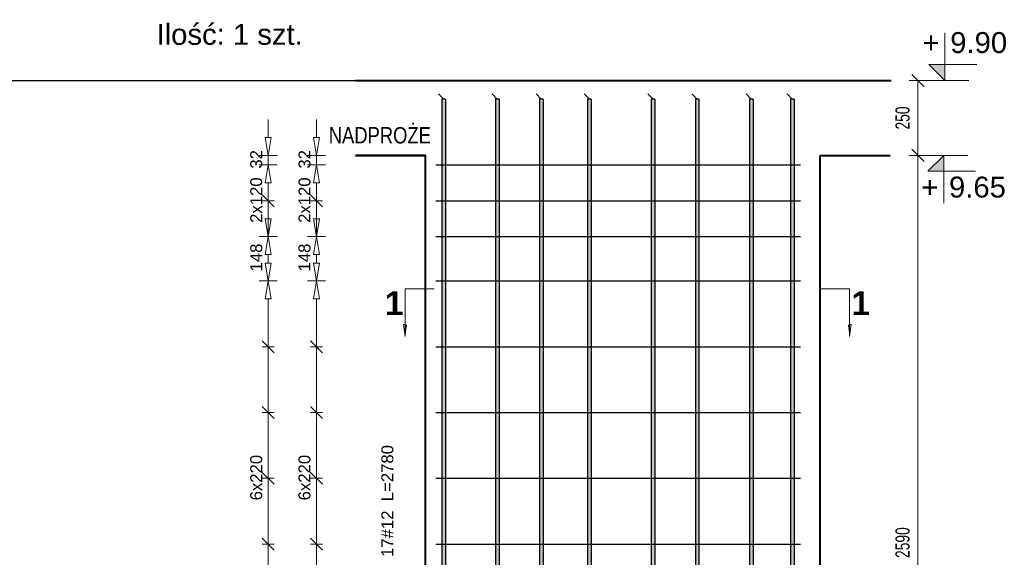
# Model space of a CAD drawing. Extents: x 3922 to 466978, y -142912 to 64503.
# Tile 55 of 62: x 453547 to 456839, y -118336 to -116538. Entities that reach past the tile are written whole.
import ezdxf
from ezdxf.enums import TextEntityAlignment as Align

# ---------------------------------------------------------------- set-up
doc = ezdxf.new("R2010")
doc.units = 0
doc.header["$LTSCALE"] = 10
doc.header["$MEASUREMENT"] = 0
for name, color, linetype, lineweight in [('P-Linia3', 6, 'Continuous', 60), ('P-Opis', 1, 'Continuous', 18), ('P-Wymiar', 254, 'Continuous', 9), ('RCAD_deskowanie', 3, 'Continuous', 40)]:
    doc.layers.add(name, color=color, linetype=linetype, lineweight=lineweight)
for name, color, linetype in [('RCAD_kształt pręta', 7, 'Continuous'), ('RCAD_opis kształtu pręta', 7, 'Continuous'), ('RCAD_opis rozkładu', 7, 'Continuous'), ('RCAD_rozkład pręta', 7, 'Continuous'), ('RCAD_symbole graficzne', 7, 'Continuous')]:
    doc.layers.add(name, color=color, linetype=linetype)
doc.styles.add('_Fd Opis', font='arial.ttf')
doc.styles.add('ROMANS', font='arial.ttf', dxfattribs={"width": 0.7})
doc.styles.add('style1', font='arial.ttf')
doc.styles.add('style5', font='arialbd.ttf')
doc.dimstyles.new('A25', dxfattribs={"dimscale": 27, "dimtxt": 1.75, "dimasz": 0.06, "dimexe": 0, "dimexo": 0, "dimgap": 1, "dimtad": 1, "dimdec": 4, "dimrnd": 0.1, "dimdsep": 46, "dimtxsty": 'ROMANS', "dimblk": '[[[[[[[[', "dimcen": 2, "dimdle": 2, "dimse1": 1, "dimse2": 1, "dimclrd": 256, "dimclrt": 1, "dimadec": 0, "dimazin": 0, "dimtfac": 1, "dimtdec": 4, "dimtix": 1, "dimtmove": 2, "dimatfit": 3, "dimldrblk": '[[[[[[[[', "dimfxl": 0, "dimtvp": 0.6, "dimtolj": 1, "dimlwd": -1, "dimarcsym": 0})

# ---------------------------------------------------------------- blocks, each defined once
blk = doc.blocks.new('[[[[[[[[')
at = {"layer": 'P-Wymiar'}
for p, q in [((-12.7, -12.7), (12.7, 12.7)), ((0, 0), (-4.6, 0)), ((0, 18), (0, -18))]:
    blk.add_line(p, q, dxfattribs=at)
blk = doc.blocks.new('*D464')
at = {"layer": 'Defpoints', "color": 0, "transparency": 16777216}
for p in [(456227.3, -116992), (456550.6, -119582), (456550.6, -119582)]:
    blk.add_point(p, dxfattribs=at)
at = {"layer": 'P-Wymiar', "transparency": 16777216}
blk.add_line((456550.6, -116993.6), (456550.6, -119580.4), dxfattribs=at)
at = {"layer": 'P-Wymiar', "transparency": 16777216, "xscale": 1.62, "yscale": 1.62, "zscale": 1.62}
for p, rotation in [((456550.6, -116992), 90), ((456550.6, -119582), 270)]:
    blk.add_blockref('[[[[[[[[', p, dxfattribs=dict(at, rotation=rotation))
at = {"layer": 'P-Wymiar', "color": 1, "transparency": 16777216, "insert": (456499.5, -118287), "char_height": 47.25, "attachment_point": 5, "rotation": 90, "style": 'ROMANS'}
blk.add_mtext('\\A1;2590', dxfattribs=at)
blk = doc.blocks.new('*D465')
at = {"layer": 'Defpoints', "color": 0, "transparency": 16777216}
for p in [(456397.7, -116742), (456550.6, -116742), (456397.7, -116992)]:
    blk.add_point(p, dxfattribs=at)
at = {"layer": 'P-Wymiar', "transparency": 16777216}
blk.add_line((456550.6, -116990.4), (456550.6, -116743.6), dxfattribs=at)
at = {"layer": 'P-Wymiar', "transparency": 16777216, "xscale": 1.62, "yscale": 1.62, "zscale": 1.62}
for p, rotation in [((456550.6, -116742), 90), ((456550.6, -116992), 270)]:
    blk.add_blockref('[[[[[[[[', p, dxfattribs=dict(at, rotation=rotation))
at = {"layer": 'P-Wymiar', "color": 1, "transparency": 16777216, "insert": (456499.5, -116867), "char_height": 47.25, "attachment_point": 5, "rotation": 90, "style": 'ROMANS'}
blk.add_mtext('\\A1;250', dxfattribs=at)

msp = doc.modelspace()

# ---------------------------------------------------------------- hatches: boundary and pattern name
at = {"layer": 'RCAD_kształt pręta'}
for points in [[(454958.77172, -116803.71966), (454970.77172, -116803.71966), (454970.77172, -119580.67669), (454958.77172, -119580.67669)], [(455138.09841, -116803.71966), (455150.09841, -116803.71966), (455150.09841, -119580.67669), (455138.09841, -119580.67669)], [(455285.1452, -116803.71966), (455297.1452, -116803.71966), (455297.1452, -119580.67669), (455285.1452, -119580.67669)], [(455446.06519, -116803.71966), (455458.06519, -116803.71966), (455458.06519, -119580.67669), (455446.06519, -119580.67669)], [(455658.94463, -116803.71966), (455670.94463, -116803.71966), (455670.94463, -119580.67669), (455658.94463, -119580.67669)], [(455806.2895, -116803.71966), (455818.2895, -116803.71966), (455818.2895, -119580.67669), (455806.2895, -119580.67669)], [(455987.45285, -116803.71966), (455999.45285, -116803.71966), (455999.45285, -119580.67669), (455987.45285, -119580.67669)], [(456124.44952, -116803.71966), (456136.44952, -116803.71966), (456136.44952, -119580.67669), (456124.44952, -119580.67669)]]:
    msp.add_hatch(color=4, dxfattribs=at).paths.add_polyline_path(points, flags=0)
at = {"layer": 'RCAD_symbole graficzne'}
for points in [[(456587.49407, -116688.64289), (456640.8274, -116741.97622), (456640.8274, -116688.64289)], [(456583.44612, -117045.30956), (456636.77945, -116991.97622), (456636.77945, -117045.30956)]]:
    msp.add_hatch(color=1, dxfattribs=at).paths.add_polyline_path(points, flags=0)
at = {"layer": 'RCAD_symbole graficzne', "linetype": 'Continuous', "lineweight": 0}
for points in [[(454836.46322, -117598.13306), (454836.46322, -117558.13306), (454842.16508, -117558.13306)], [(456322.07473, -117598.13306), (456322.07473, -117558.13306), (456316.37287, -117558.13306)]]:
    msp.add_hatch(color=7, dxfattribs=at).paths.add_polyline_path(points, flags=0)

# ---------------------------------------------------------------- linework, layer by layer
at = {"layer": 'Defpoints'}
msp.add_lwpolyline([(450829.36113, -116741.97622), (456459.08236, -116741.97622)], dxfattribs=at)
at = {"layer": 'RCAD_deskowanie'}
for points in [[(454670.12948, -116741.97622), (456460.93513, -116741.97622)], [(454903.72591, -119581.97622), (454903.72591, -116991.97622), (454670.12948, -116991.97622)], [(454670.12948, -116991.97622), (454903.72591, -116991.97622)], [(456223.72591, -116991.97622), (456457.32235, -116991.97622)], [(456223.72591, -119581.97622), (456223.72591, -116991.97622)]]:
    msp.add_lwpolyline(points, dxfattribs=at)
at = {"layer": 'RCAD_kształt pręta', "color": 2, "lineweight": 5}
for p, q in [((454964.77172, -116803.71966), (454947.27172, -116786.21966)), ((455144.09841, -116803.71966), (455126.59841, -116786.21966)), ((455291.1452, -116803.71966), (455273.6452, -116786.21966)), ((455452.06519, -116803.71966), (455434.56519, -116786.21966)), ((455664.94463, -116803.71966), (455647.44463, -116786.21966)), ((455812.2895, -116803.71966), (455794.7895, -116786.21966)), ((455993.45285, -116803.71966), (455975.95285, -116786.21966)), ((456130.44952, -116803.71966), (456112.94952, -116786.21966))]:
    msp.add_line(p, q, dxfattribs=at)
at = {"layer": 'RCAD_kształt pręta', "color": 4}
for p, q in [((454958.77172, -116803.71966), (454958.77172, -119580.67669)), ((454970.77172, -116803.71966), (454958.77172, -116803.71966)), ((454970.77172, -116803.71966), (454970.77172, -119580.67669)), ((455138.09841, -116803.71966), (455138.09841, -119580.67669)), ((455150.09841, -116803.71966), (455138.09841, -116803.71966)), ((455150.09841, -116803.71966), (455150.09841, -119580.67669)), ((455285.1452, -116803.71966), (455285.1452, -119580.67669)), ((455297.1452, -116803.71966), (455285.1452, -116803.71966)), ((455297.1452, -116803.71966), (455297.1452, -119580.67669)), ((455446.06519, -116803.71966), (455446.06519, -119580.67669)), ((455458.06519, -116803.71966), (455446.06519, -116803.71966)), ((455458.06519, -116803.71966), (455458.06519, -119580.67669)), ((455658.94463, -116803.71966), (455658.94463, -119580.67669)), ((455670.94463, -116803.71966), (455658.94463, -116803.71966)), ((455670.94463, -116803.71966), (455670.94463, -119580.67669)), ((455806.2895, -116803.71966), (455806.2895, -119580.67669)), ((455818.2895, -116803.71966), (455806.2895, -116803.71966)), ((455818.2895, -116803.71966), (455818.2895, -119580.67669)), ((455987.45285, -116803.71966), (455987.45285, -119580.67669)), ((455999.45285, -116803.71966), (455987.45285, -116803.71966)), ((455999.45285, -116803.71966), (455999.45285, -119580.67669)), ((456124.44952, -116803.71966), (456124.44952, -119580.67669)), ((456136.44952, -116803.71966), (456124.44952, -116803.71966)), ((456136.44952, -116803.71966), (456136.44952, -119580.67669))]:
    msp.add_line(p, q, dxfattribs=at)
at = {"layer": 'RCAD_opis rozkładu', "color": 8, "lineweight": 0}
for p, q in [((454377.89661, -116871.97622), (454377.89661, -116931.97622)), ((454539.3516, -116871.97622), (454539.3516, -116931.97622)), ((454377.89661, -116991.97622), (454367.89661, -116931.97622)), ((454387.89661, -116931.97622), (454367.89661, -116931.97622)), ((454387.89661, -116931.97622), (454377.89661, -116991.97622)), ((454539.3516, -116991.97622), (454529.3516, -116931.97622)), ((454549.3516, -116931.97622), (454529.3516, -116931.97622)), ((454549.3516, -116931.97622), (454539.3516, -116991.97622)), ((454347.89661, -116991.97622), (454407.89661, -116991.97622)), ((454377.89661, -117023.90039), (454377.89661, -116991.97622)), ((454509.3516, -116991.97622), (454569.3516, -116991.97622)), ((454539.3516, -117023.90039), (454539.3516, -116991.97622)), ((454347.89661, -117023.90039), (454407.89661, -117023.90039)), ((454367.89661, -117083.90039), (454377.89661, -117023.90039)), ((454377.89661, -117023.90039), (454387.89661, -117083.90039)), ((454509.3516, -117023.90039), (454569.3516, -117023.90039)), ((454529.3516, -117083.90039), (454539.3516, -117023.90039)), ((454539.3516, -117023.90039), (454549.3516, -117083.90039)), ((454367.89661, -117083.90039), (454387.89661, -117083.90039)), ((454377.89661, -117143.90039), (454377.89661, -117083.90039)), ((454529.3516, -117083.90039), (454549.3516, -117083.90039)), ((454539.3516, -117143.90039), (454539.3516, -117083.90039)), ((454397.89661, -117163.90039), (454357.89661, -117123.90039)), ((454357.89661, -117143.90039), (454397.89661, -117143.90039)), ((454377.89661, -117263.90039), (454377.89661, -117143.90039)), ((454377.89661, -117143.90039), (454377.89661, -117203.90039)), ((454559.3516, -117163.90039), (454519.3516, -117123.90039)), ((454519.3516, -117143.90039), (454559.3516, -117143.90039)), ((454539.3516, -117263.90039), (454539.3516, -117143.90039)), ((454539.3516, -117143.90039), (454539.3516, -117203.90039)), ((454377.89661, -117263.90039), (454367.89661, -117203.90039)), ((454387.89661, -117203.90039), (454367.89661, -117203.90039)), ((454387.89661, -117203.90039), (454377.89661, -117263.90039)), ((454539.3516, -117263.90039), (454529.3516, -117203.90039)), ((454549.3516, -117203.90039), (454529.3516, -117203.90039)), ((454549.3516, -117203.90039), (454539.3516, -117263.90039)), ((454347.89661, -117263.90039), (454407.89661, -117263.90039)), ((454347.89661, -117263.90039), (454407.89661, -117263.90039)), ((454367.89661, -117323.90039), (454377.89661, -117263.90039)), ((454377.89661, -117263.90039), (454387.89661, -117323.90039)), ((454509.3516, -117263.90039), (454569.3516, -117263.90039)), ((454509.3516, -117263.90039), (454569.3516, -117263.90039)), ((454529.3516, -117323.90039), (454539.3516, -117263.90039)), ((454539.3516, -117263.90039), (454549.3516, -117323.90039)), ((454367.89661, -117323.90039), (454387.89661, -117323.90039)), ((454377.89661, -117337.93831), (454377.89661, -117323.90039)), ((454377.89661, -117337.93831), (454377.89661, -117351.97622)), ((454529.3516, -117323.90039), (454549.3516, -117323.90039)), ((454539.3516, -117337.93831), (454539.3516, -117323.90039)), ((454539.3516, -117337.93831), (454539.3516, -117351.97622)), ((454377.89661, -117411.97622), (454367.89661, -117351.97622)), ((454387.89661, -117351.97622), (454367.89661, -117351.97622)), ((454387.89661, -117351.97622), (454377.89661, -117411.97622)), ((454539.3516, -117411.97622), (454529.3516, -117351.97622)), ((454549.3516, -117351.97622), (454529.3516, -117351.97622)), ((454549.3516, -117351.97622), (454539.3516, -117411.97622)), ((454347.89661, -117411.97622), (454407.89661, -117411.97622)), ((454347.89661, -117411.97622), (454407.89661, -117411.97622)), ((454367.89661, -117471.97622), (454377.89661, -117411.97622)), ((454377.89661, -117411.97622), (454387.89661, -117471.97622)), ((454509.3516, -117411.97622), (454569.3516, -117411.97622)), ((454509.3516, -117411.97622), (454569.3516, -117411.97622)), ((454529.3516, -117471.97622), (454539.3516, -117411.97622)), ((454539.3516, -117411.97622), (454549.3516, -117471.97622)), ((454367.89661, -117471.97622), (454387.89661, -117471.97622)), ((454377.89661, -117631.97622), (454377.89661, -117471.97622)), ((454529.3516, -117471.97622), (454549.3516, -117471.97622)), ((454539.3516, -117631.97622), (454539.3516, -117471.97622)), ((454397.89661, -117651.97622), (454357.89661, -117611.97622)), ((454357.89661, -117631.97622), (454397.89661, -117631.97622)), ((454377.89661, -117851.97622), (454377.89661, -117631.97622)), ((454559.3516, -117651.97622), (454519.3516, -117611.97622)), ((454519.3516, -117631.97622), (454559.3516, -117631.97622)), ((454539.3516, -117851.97622), (454539.3516, -117631.97622)), ((454397.89661, -117871.97622), (454357.89661, -117831.97622)), ((454559.3516, -117871.97622), (454519.3516, -117831.97622)), ((454357.89661, -117851.97622), (454397.89661, -117851.97622)), ((454377.89661, -118071.97622), (454377.89661, -117851.97622)), ((454519.3516, -117851.97622), (454559.3516, -117851.97622)), ((454539.3516, -118071.97622), (454539.3516, -117851.97622)), ((454397.89661, -118091.97622), (454357.89661, -118051.97622)), ((454559.3516, -118091.97622), (454519.3516, -118051.97622)), ((454357.89661, -118071.97622), (454397.89661, -118071.97622)), ((454377.89661, -118181.97622), (454377.89661, -118071.97622)), ((454519.3516, -118071.97622), (454559.3516, -118071.97622)), ((454539.3516, -118181.97622), (454539.3516, -118071.97622)), ((454377.89661, -118181.97622), (454377.89661, -118291.97622)), ((454539.3516, -118181.97622), (454539.3516, -118291.97622)), ((454357.89661, -118271.97622), (454397.89661, -118311.97622)), ((454357.89661, -118291.97622), (454397.89661, -118291.97622)), ((454377.89661, -118291.97622), (454377.89661, -118511.97622)), ((454519.3516, -118271.97622), (454559.3516, -118311.97622)), ((454519.3516, -118291.97622), (454559.3516, -118291.97622)), ((454539.3516, -118291.97622), (454539.3516, -118511.97622))]:
    msp.add_line(p, q, dxfattribs=at)
at = {"layer": 'RCAD_rozkład pręta', "color": 7, "linetype": 'ByBlock', "lineweight": 30}
for p, q in [((454938.72591, -117023.90039), (455704.9063, -117023.90039)), ((455391.62651, -117023.90039), (456157.80689, -117023.90039)), ((454938.72591, -117143.90039), (455704.9063, -117143.90039)), ((455391.62651, -117143.90039), (456157.80689, -117143.90039)), ((454938.72591, -117263.90039), (455704.9063, -117263.90039)), ((455391.62651, -117263.90039), (456157.80689, -117263.90039)), ((454938.72591, -117411.97622), (455704.9063, -117411.97622)), ((455391.62651, -117411.97622), (456157.80689, -117411.97622)), ((454938.72591, -117631.97622), (455704.9063, -117631.97622)), ((455391.62651, -117631.97622), (456157.80689, -117631.97622)), ((454938.72591, -117851.97622), (455704.9063, -117851.97622)), ((455391.62651, -117851.97622), (456157.80689, -117851.97622)), ((454938.72591, -118071.97622), (455704.9063, -118071.97622)), ((455391.62651, -118071.97622), (456157.80689, -118071.97622)), ((454938.72591, -118291.97622), (455704.9063, -118291.97622)), ((455391.62651, -118291.97622), (456157.80689, -118291.97622))]:
    msp.add_line(p, q, dxfattribs=at)
at = {"layer": 'RCAD_symbole graficzne', "color": 1, "lineweight": 0}
for p, q in [((456640.8274, -116741.97622), (456640.8274, -116581.97622)), ((456747.49407, -116688.64289), (456587.49407, -116688.64289)), ((456587.49407, -116688.64289), (456640.8274, -116741.97622)), ((456720.8274, -116741.97622), (456560.8274, -116741.97622)), ((456716.77945, -116991.97622), (456556.77945, -116991.97622)), ((456583.44612, -117045.30956), (456636.77945, -116991.97622)), ((456636.77945, -116991.97622), (456636.77945, -117151.97622)), ((456743.44612, -117045.30956), (456583.44612, -117045.30956))]:
    msp.add_line(p, q, dxfattribs=at)
at = {"layer": 'RCAD_symbole graficzne', "color": 7, "linetype": 'Continuous', "lineweight": 0}
for p, q in [((454836.46322, -117438.13306), (454932.46322, -117438.13306)), ((454836.46322, -117598.13306), (454836.46322, -117438.13306)), ((456322.07473, -117438.13306), (456226.07473, -117438.13306)), ((456322.07473, -117598.13306), (456322.07473, -117438.13306)), ((454836.46322, -117558.13306), (454830.76136, -117558.13306)), ((454836.46322, -117598.13306), (454830.76136, -117558.13306)), ((456322.07473, -117558.13306), (456327.77659, -117558.13306)), ((456322.07473, -117598.13306), (456327.77659, -117558.13306))]:
    msp.add_line(p, q, dxfattribs=at)

# ---------------------------------------------------------------- texts
at = {"layer": 'P-Linia3', "insert": (454004.58635, -116552.40102), "char_height": 70, "attachment_point": 1, "style": '_Fd Opis'}
msp.add_mtext('Ilość: 1 szt.', dxfattribs=at)
at = {"layer": 'P-Opis', "insert": (454921.97748, -116897.31181), "char_height": 55, "attachment_point": 3, "line_spacing_factor": 0.914286, "style": '_Fd Opis'}
msp.add_mtext('{\\W0.8;NADPROŻE}', dxfattribs=at)
at = {"layer": 'RCAD_opis kształtu pręta', "color": 1, "insert": (454776.61334, -118147.82834), "char_height": 40, "attachment_point": 5, "rotation": 90, "style": 'style1'}
msp.add_mtext('17#12  L=2780', dxfattribs=at)
at = {"layer": 'RCAD_opis rozkładu', "color": 2, "char_height": 40, "attachment_point": 7, "rotation": 90, "style": 'style1'}
for s, insert in [('32', (454358.33317, -117036.36941)), ('32', (454519.78817, -117036.36941)), ('2x120', (454358.31953, -117217.87038)), ('2x120', (454519.77452, -117217.87038)), ('148', (454358.31953, -117380.28483)), ('148', (454519.77452, -117380.28483)), ('6x220', (454358.31953, -118145.71429)), ('6x220', (454519.77452, -118145.71429))]:
    msp.add_mtext(s, dxfattribs=dict(at, insert=insert))
at = {"layer": 'RCAD_symbole graficzne', "color": 2, "style": 'style1'}
msp.add_text('+', height=70, dxfattribs=at).set_placement((456623.04963, -116670.86511), align=Align.BOTTOM_RIGHT)
msp.add_text('9.90 ', height=70, dxfattribs=at).set_placement((456658.60518, -116670.86511), align=Align.BOTTOM_LEFT)
msp.add_text('+', height=70, dxfattribs=at).set_placement((456619.00167, -117063.08733), align=Align.TOP_RIGHT)
msp.add_text('9.65 ', height=70, dxfattribs=at).set_placement((456654.55723, -117063.08733), align=Align.TOP_LEFT)
at = {"layer": 'RCAD_symbole graficzne', "color": 73, "char_height": 80, "attachment_point": 5, "style": 'style5'}
for insert in [(454799.1699, -117486.32951), (456359.36805, -117486.32951)]:
    msp.add_mtext('1', dxfattribs=dict(at, insert=insert))

# ---------------------------------------------------------------- dimensions: what is measured, and where the dimension line sits
at = {"layer": 'P-Wymiar'}
dim = msp.add_linear_dim(base=(456550.64847, -116741.97622), p1=(456397.74717, -116991.97622), p2=(456397.74717, -116741.97622), angle=90, dimstyle='A25', override={"dimfxl": 0.18, "dimfxlon": 1}, dxfattribs=at)
dim.commit()
dim.dimension.update_dxf_attribs({"geometry": '*D465', "text_midpoint": (456499.52389, -116866.97622)})
at = {"layer": 'P-Wymiar', "color": 21}
dim = msp.add_linear_dim(base=(456550.64847, -119581.97622), p1=(456227.32935, -116991.97622), p2=(456550.64847, -119581.97622), angle=90, dimstyle='A25', override={"dimtmove": 0, "dimfxl": 0.18, "dimfxlon": 1}, dxfattribs=at)
dim.commit()
dim.dimension.update_dxf_attribs({"geometry": '*D464', "text_midpoint": (456499.52389, -118286.97622)})

doc.saveas('drawing.dxf')
